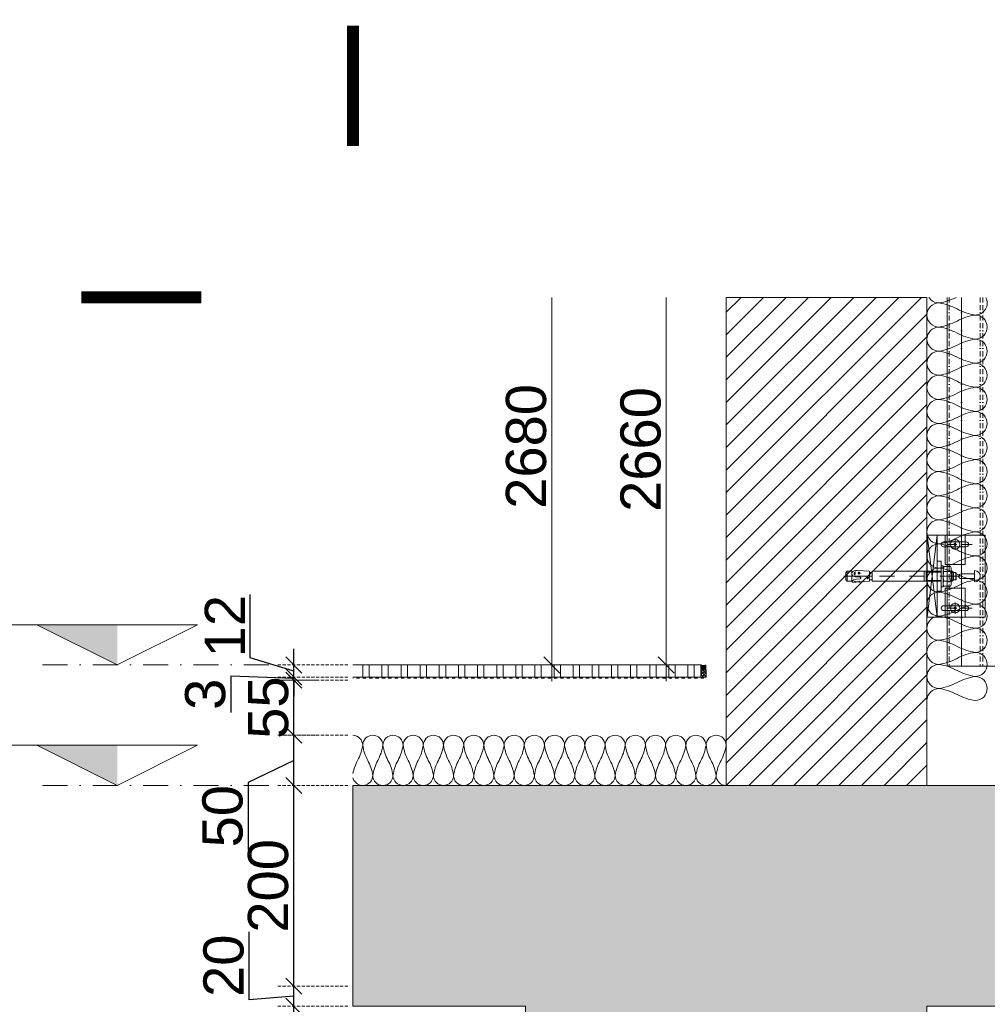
# Model space of a CAD drawing. Header units: millimetres. Extents: x 3652085 to 3778338, y -303702 to -273644.
# Tile 88 of 256: x 3672961 to 3673925, y -280011 to -279030. Entities that reach past the tile are written whole.
import ezdxf

# ---------------------------------------------------------------- set-up
doc = ezdxf.new("R2010")
doc.units = ezdxf.units.MM
doc.header["$PDMODE"] = 34
for name, pattern in [("0739269_Coupes A-B-C-D-E-E'-F-G-H-I-J-K-L-M_C$0$DASHDOT", [1, 0.5, -0.25, 0, -0.25]), ('BORDERX2', [88.9, 25.4, -12.7, 25.4, -12.7, 0, -12.7]), ('HIDDEN2', [4.7625, 3.175, -1.5875])]:
    doc.linetypes.add(name, pattern=pattern)
for name, color, linetype in [('!!!! FACADE NACRISFERI QVABAMBIS IZOLACIA', 7, 'Continuous'), ('BRICK WALL 100 (GELOVANI)', 7, 'Continuous'), ('TRANSOM', 7, 'Continuous')]:
    doc.layers.add(name, color=color, linetype=linetype)
for name, color, linetype, lineweight in [('DIM-03    (HAUSART)', 111, 'Continuous', 5), ('INSULATION (HAUSEART)', 31, 'Continuous', 15), ('SLAB    (HAUSART)_Pen_No__2', 8, 'Continuous', 15), ('SYMBOL-DETAIL    (HAUSART)', 2, 'Continuous', 5), ('SYMBOL-ROOF   (HAUSART)', 2, 'Continuous', 5), ('WALL DETAIL (HAUSEART)', 31, 'Continuous', 5), ('WALL-EXT    (HAUSART)', 7, 'Continuous', 30)]:
    doc.layers.add(name, color=color, linetype=linetype, lineweight=lineweight)
doc.styles.add('1-20 Eng HA', font='arial.ttf', dxfattribs={"height": 40})
doc.dimstyles.new('1-20 Eng HA', dxfattribs={"dimtxt": 40, "dimasz": 16, "dimexe": 16, "dimexo": 5, "dimgap": 5, "dimtad": 1, "dimdec": 0, "dimlfac": -1, "dimzin": 0, "dimdsep": 46, "dimtxsty": '1-20 Eng HA', "dimblk": 'OBLIQUE', "dimcen": 0.09, "dimdle": 16, "dimclrd": 256, "dimclre": 256, "dimclrt": 256, "dimadec": 0, "dimazin": 0, "dimtfac": 1, "dimtdec": 0, "dimtofl": 0, "dimtmove": 0, "dimatfit": 3, "dimldrblk": 'OBLIQUE', "dimfxl": 1, "dimtolj": 1, "dimtzin": 0, "dimlwe": 0, "dimarcsym": 0})

# ---------------------------------------------------------------- blocks, each defined once
blk = doc.blocks.new('_Oblique')
at = {"color": 0, "linetype": 'ByBlock', "lineweight": -2}
blk.add_line((-0.5, -0.5), (0.5, 0.5), dxfattribs=at)
blk = doc.blocks.new('*D263')
at = {"layer": 'Defpoints', "color": 0, "lineweight": 0, "transparency": 16777216}
for p in [(3673233.93, -279743.11), (3673292.83, -279743.11), (3673292.83, -279793.13)]:
    blk.add_point(p, dxfattribs=at)
at = {"layer": 'DIM-03    (HAUSART)', "lineweight": -2, "transparency": 16777216}
for p, q in [((3673233.93, -279809.13), (3673233.93, -279727.11)), ((3673233.93, -279768.12), (3673188.56, -279790.15)), ((3673188.56, -279790.15), (3673188.56, -279857.31))]:
    blk.add_line(p, q, dxfattribs=at)
at = {"layer": 'DIM-03    (HAUSART)', "linetype": 'HIDDEN2', "lineweight": 0, "transparency": 16777216}
for p, q in [((3673287.83, -279743.11), (3673217.93, -279743.11)), ((3673287.83, -279793.13), (3673217.93, -279793.13))]:
    blk.add_line(p, q, dxfattribs=at)
at = {"layer": 'DIM-03    (HAUSART)', "lineweight": -2, "transparency": 16777216, "xscale": 16, "yscale": 16, "zscale": 16}
for p, rotation in [((3673233.93, -279743.11), 90), ((3673233.93, -279793.13), 270)]:
    blk.add_blockref('_Oblique', p, dxfattribs=dict(at, rotation=rotation))
at = {"layer": 'DIM-03    (HAUSART)', "lineweight": 0, "transparency": 16777216, "insert": (3673163.14, -279823.73), "char_height": 40, "attachment_point": 5, "rotation": 90, "style": '1-20 Eng HA'}
blk.add_mtext('\\A1;50', dxfattribs=at)
blk = doc.blocks.new('*D264')
at = {"layer": 'Defpoints', "color": 0, "lineweight": 0, "transparency": 16777216}
for p in [(3673233.93, -279688.11), (3673261.48, -279688.11), (3673260.45, -279743.11)]:
    blk.add_point(p, dxfattribs=at)
at = {"layer": 'DIM-03    (HAUSART)', "lineweight": -2, "transparency": 16777216}
blk.add_line((3673233.93, -279759.11), (3673233.93, -279672.11), dxfattribs=at)
at = {"layer": 'DIM-03    (HAUSART)', "linetype": 'HIDDEN2', "lineweight": 0, "transparency": 16777216}
for p, q in [((3673256.48, -279688.11), (3673217.93, -279688.11)), ((3673255.45, -279743.11), (3673217.93, -279743.11))]:
    blk.add_line(p, q, dxfattribs=at)
at = {"layer": 'DIM-03    (HAUSART)', "lineweight": -2, "transparency": 16777216, "xscale": 16, "yscale": 16, "zscale": 16}
for p, rotation in [((3673233.93, -279688.11), 90), ((3673233.93, -279743.11), 270)]:
    blk.add_blockref('_Oblique', p, dxfattribs=dict(at, rotation=rotation))
at = {"layer": 'DIM-03    (HAUSART)', "lineweight": 0, "transparency": 16777216, "insert": (3673208.58, -279715.61), "char_height": 40, "attachment_point": 5, "rotation": 90, "style": '1-20 Eng HA'}
blk.add_mtext('\\A1;55', dxfattribs=at)
blk = doc.blocks.new('*D265')
at = {"layer": 'Defpoints', "color": 0, "lineweight": 0, "transparency": 16777216}
for p in [(3673233.93, -279685.11), (3673292.83, -279685.11), (3673292.83, -279688.11)]:
    blk.add_point(p, dxfattribs=at)
at = {"layer": 'DIM-03    (HAUSART)', "lineweight": -2, "transparency": 16777216}
for p, q in [((3673233.93, -279685.11), (3673233.93, -279669.11)), ((3673233.93, -279686.61), (3673171.34, -279684.2)), ((3673171.34, -279684.2), (3673171.34, -279720.39)), ((3673233.93, -279688.11), (3673233.93, -279685.11)), ((3673233.93, -279688.11), (3673233.93, -279704.11))]:
    blk.add_line(p, q, dxfattribs=at)
at = {"layer": 'DIM-03    (HAUSART)', "linetype": 'HIDDEN2', "lineweight": 0, "transparency": 16777216}
for p, q in [((3673287.83, -279685.11), (3673217.93, -279685.11)), ((3673287.83, -279688.11), (3673217.93, -279688.11))]:
    blk.add_line(p, q, dxfattribs=at)
at = {"layer": 'DIM-03    (HAUSART)', "lineweight": -2, "transparency": 16777216, "xscale": 16, "yscale": 16, "zscale": 16}
for p, rotation in [((3673233.93, -279685.11), 270), ((3673233.93, -279688.11), 90)]:
    blk.add_blockref('_Oblique', p, dxfattribs=dict(at, rotation=rotation))
at = {"layer": 'DIM-03    (HAUSART)', "lineweight": 0, "transparency": 16777216, "insert": (3673145.9, -279702.29), "char_height": 40, "attachment_point": 5, "rotation": 90, "style": '1-20 Eng HA'}
blk.add_mtext('\\A1;3', dxfattribs=at)
blk = doc.blocks.new('*D266')
at = {"layer": 'Defpoints', "color": 0, "lineweight": 0, "transparency": 16777216}
for p in [(3673233.93, -279673.13), (3673292.83, -279673.13), (3673292.83, -279685.11)]:
    blk.add_point(p, dxfattribs=at)
at = {"layer": 'DIM-03    (HAUSART)', "lineweight": -2, "transparency": 16777216}
for p, q in [((3673190.34, -279666.04), (3673190.34, -279602.92)), ((3673233.93, -279701.11), (3673233.93, -279657.13)), ((3673233.93, -279679.12), (3673190.34, -279666.04))]:
    blk.add_line(p, q, dxfattribs=at)
at = {"layer": 'DIM-03    (HAUSART)', "linetype": 'HIDDEN2', "lineweight": 0, "transparency": 16777216}
for p, q in [((3673287.83, -279673.13), (3673217.93, -279673.13)), ((3673287.83, -279685.11), (3673217.93, -279685.11))]:
    blk.add_line(p, q, dxfattribs=at)
at = {"layer": 'DIM-03    (HAUSART)', "lineweight": -2, "transparency": 16777216, "xscale": 16, "yscale": 16, "zscale": 16}
for p, rotation in [((3673233.93, -279673.13), 90), ((3673233.93, -279685.11), 270)]:
    blk.add_blockref('_Oblique', p, dxfattribs=dict(at, rotation=rotation))
at = {"layer": 'DIM-03    (HAUSART)', "lineweight": 0, "transparency": 16777216, "insert": (3673165.26, -279634.48), "char_height": 40, "attachment_point": 5, "rotation": 90, "style": '1-20 Eng HA'}
blk.add_mtext('\\A1;12', dxfattribs=at)
blk = doc.blocks.new('*D267')
at = {"layer": 'Defpoints', "color": 0, "lineweight": 0, "transparency": 16777216}
for p in [(3673233.93, -279793.13), (3673292.83, -279793.13), (3673292.83, -279993.13)]:
    blk.add_point(p, dxfattribs=at)
at = {"layer": 'DIM-03    (HAUSART)', "lineweight": -2, "transparency": 16777216}
blk.add_line((3673233.93, -280009.13), (3673233.93, -279777.13), dxfattribs=at)
at = {"layer": 'DIM-03    (HAUSART)', "linetype": 'HIDDEN2', "lineweight": 0, "transparency": 16777216}
for p, q in [((3673287.83, -279793.13), (3673217.93, -279793.13)), ((3673287.83, -279993.13), (3673217.93, -279993.13))]:
    blk.add_line(p, q, dxfattribs=at)
at = {"layer": 'DIM-03    (HAUSART)', "lineweight": -2, "transparency": 16777216, "xscale": 16, "yscale": 16, "zscale": 16}
for p, rotation in [((3673233.93, -279793.13), 90), ((3673233.93, -279993.13), 270)]:
    blk.add_blockref('_Oblique', p, dxfattribs=dict(at, rotation=rotation))
at = {"layer": 'DIM-03    (HAUSART)', "lineweight": 0, "transparency": 16777216, "insert": (3673208.5, -279893.13), "char_height": 40, "attachment_point": 5, "rotation": 90, "style": '1-20 Eng HA'}
blk.add_mtext('\\A1;200', dxfattribs=at)
blk = doc.blocks.new('*D268')
at = {"layer": 'Defpoints', "color": 0, "lineweight": 0, "transparency": 16777216}
for p in [(3673233.92, -279993.13), (3673292.83, -279993.13), (3673292.83, -280013.13)]:
    blk.add_point(p, dxfattribs=at)
at = {"layer": 'DIM-03    (HAUSART)', "lineweight": -2, "transparency": 16777216}
for p, q in [((3673189.55, -280006.65), (3673189.55, -279938.8)), ((3673233.92, -280029.13), (3673233.92, -279977.13)), ((3673233.92, -280003.13), (3673189.55, -280006.65))]:
    blk.add_line(p, q, dxfattribs=at)
at = {"layer": 'DIM-03    (HAUSART)', "linetype": 'HIDDEN2', "lineweight": 0, "transparency": 16777216}
for p, q in [((3673287.83, -279993.13), (3673217.92, -279993.13)), ((3673287.83, -280013.13), (3673217.92, -280013.13))]:
    blk.add_line(p, q, dxfattribs=at)
at = {"layer": 'DIM-03    (HAUSART)', "lineweight": -2, "transparency": 16777216, "xscale": 16, "yscale": 16, "zscale": 16}
for p, rotation in [((3673233.92, -279993.13), 90), ((3673233.92, -280013.13), 270)]:
    blk.add_blockref('_Oblique', p, dxfattribs=dict(at, rotation=rotation))
at = {"layer": 'DIM-03    (HAUSART)', "lineweight": 0, "transparency": 16777216, "insert": (3673164.12, -279972.73), "char_height": 40, "attachment_point": 5, "rotation": 90, "style": '1-20 Eng HA'}
blk.add_mtext('\\A1;20', dxfattribs=at)
blk = doc.blocks.new('*U189')
at = {"color": 7, "linetype": 'Continuous', "lineweight": 0}
for points in [[(0, 15), (4, 15)], [(0, -14.99), (0, 15)], [(4, 15), (4, -14.99)], [(4, 10.5), (6, 10.5)], [(4, -10.5), (4, 10.5)], [(6, -10.5), (6, 10.5)], [(-72.48, 0), (-92.92, 0)], [(-91.02, 3.5), (-89.52, 5)], [(-91.02, -3.5), (-91.02, 3.5)], [(-89.97, 0), (-64.98, 0)], [(-89.52, 5), (-85.02, 5)], [(-89.52, -5), (-89.52, 5)], [(-84.02, 4.8), (-85.02, 5)], [(-85.02, 5), (-85.02, -5)], [(-84.82, 3.6), (-84.97, 2.65)], [(-84.97, 2.65), (-84.67, 1.2)], [(-84.37, 4.45), (-84.82, 3.6)], [(-84.67, 1.2), (-83.87, 0.3)], [(-83.62, 5.05), (-84.37, 4.45)], [(-83.87, 0.3), (-82.47, -0.2)], [(-82.77, 5.35), (-83.62, 5.05)], [(-82.77, 5.35), (-81.22, 5.6)], [(-82.77, 2.85), (-82.67, 3.5)], [(-82.72, 2.2), (-82.77, 2.85)], [(-82.47, 1.6), (-82.72, 2.2)], [(-82.67, 3.5), (-82.32, 4.05)], [(-82.02, 1.15), (-82.47, 1.6)], [(-82.32, 4.05), (-81.82, 4.5)], [(-82.02, 1.15), (-81.82, 4.5)], [(-81.77, 2.8), (-82.02, 1.15)], [(-81.82, 4.5), (-81.77, 2.8)], [(-81.22, 5.6), (-79.67, 5.6)], [(-79.67, 5.6), (-67.53, 4.95)], [(-79.17, 3.25), (-76.47, 3.1)], [(-78.72, 3.45), (-78.12, 3.95)], [(-78.62, 2.75), (-78.72, 3.45)], [(-77.62, 2.35), (-78.62, 2.75)], [(-78.12, 3.95), (-77.22, 3.8)], [(-77.87, 1.8), (-77.72, 4.4)], [(-76.87, 3.1), (-77.62, 2.35)], [(-77.22, 3.8), (-76.87, 3.1)], [(-67.53, -1.3), (-67.53, 4.95)], [(-67.53, 3.6), (-65.18, 3.6)], [(-64.93, 3.7), (-65.18, 3.6)], [(-64.83, 4), (-64.93, 3.7)], [(-64.83, 5), (-64.83, -5)], [(-64.83, 5), (4, 5)], [(-64.83, -4), (-64.83, 4)], [(-42.49, 0), (-57.48, 0)], [(-12.5, 0), (-27.49, 0)], [(-13.05, 5), (-13.05, -5)], [(-11.05, 5), (-11.05, -5)], [(4, 4.1), (-11.05, 4.1)], [(22.89, 0), (2.5, 0)], [(6, 8.5), (6.75, 9.8)], [(6, 7.35), (6.1, 8.25)], [(6.1, 6.5), (6, 7.35)], [(6, 1), (6.25, 3)], [(6, -1), (6, 1)], [(6.1, 8.25), (6.35, 9.05)], [(6.35, 5.65), (6.1, 6.5)], [(6.25, 3), (6.75, 4.9)], [(6.35, 9.05), (6.75, 9.8)], [(6.75, 4.9), (6.35, 5.65)], [(6.75, 9.8), (13.25, 9.8)], [(6.75, 4.9), (13.25, 4.9)], [(13.25, 9.8), (13.65, 9.05)], [(14, 8.5), (13.25, 9.8)], [(13.65, 5.65), (13.25, 4.9)], [(13.25, 4.9), (13.7, 3)], [(13.65, 9.05), (13.9, 8.25)], [(13.9, 6.5), (13.65, 5.65)], [(13.7, 3), (13.95, 1)], [(13.9, 8.25), (14, 7.35)], [(14, 7.35), (13.9, 6.5)], [(13.95, 1), (13.95, -1)], [(14, -8.5), (14, 8.5)], [(14, 5), (15, 5)], [(15.89, 4.1), (14, 4.1)], [(15, 5), (16.34, 3.6)], [(15, 5), (15, -5)], [(18.44, 3.7), (16.34, 3.7)], [(16.34, 3.6), (16.34, -3.6)], [(18.94, 3.2), (18.44, 3.7)], [(18.44, -3.7), (18.44, 3.7)], [(18.94, 3.2), (18.94, -3.2)], [(-89.52, -5), (-91.02, -3.5)], [(-89.52, -5), (-85.02, -5)], [(-84.82, -4.95), (-85.02, -5)], [(-84.82, -5.05), (-84.02, -4.15)], [(-84.82, -5.05), (-84.77, -5.85)], [(-84.77, -5.85), (-82.62, -5.75)], [(-84.02, -4.15), (-82.87, -3.65)], [(-82.87, -3.65), (-81.67, -3.3)], [(-82.62, -5.75), (-81.82, -4.95)], [(-82.62, -5.75), (-81.72, -6.2)], [(-82.47, -0.2), (-81.62, -0.45)], [(-81.82, -4.95), (-81.62, -5.7)], [(-81.82, -4.95), (-81.72, -6.2)], [(-81.62, -5.7), (-81.72, -6.2)], [(-81.67, -3.3), (-80.52, -2.9)], [(-81.62, -0.45), (-80.77, -0.7)], [(-81.62, -5.7), (-78.72, -5.55)], [(-80.77, -0.7), (-76.97, -0.9)], [(-80.52, -2.9), (-76.77, -2.7)], [(-78.72, -5.55), (-78.62, -5.65)], [(-78.62, -5.55), (-77.67, -5.45)], [(-78.62, -5.65), (-76.72, -5.9)], [(-77.72, -4.55), (-77.67, -6.25)], [(-77.67, -5.45), (-76.67, -5.45)], [(-76.97, -0.9), (-76.62, -1)], [(-76.47, -2.55), (-76.77, -2.7)], [(-76.67, -5.55), (-76.72, -5.9)], [(-76.67, -5.55), (-76.62, -5.5)], [(-76.62, -1), (-76.32, -1.2)], [(-76.62, -5.5), (-76.57, -5.45)], [(-76.57, -5.45), (-67.53, -5.05)], [(-76.22, -2.25), (-76.47, -2.55)], [(-76.32, -1.2), (-76.17, -1.55)], [(-76.12, -1.9), (-76.22, -2.25)], [(-76.17, -1.55), (-76.12, -1.9)], [(-69.73, -1.65), (-69.53, -1.35)], [(-69.73, -1.95), (-69.73, -1.65)], [(-69.53, -2.25), (-69.73, -1.95)], [(-69.53, -1.35), (-69.23, -1.2)], [(-69.23, -2.4), (-69.53, -2.25)], [(-69.23, -1.2), (-67.53, -1.3)], [(-69.23, -2.4), (-67.53, -2.3)], [(-67.53, -2.3), (-67.53, -5.05)], [(-67.53, -3.6), (-65.18, -3.6)], [(-65.18, -3.6), (-64.93, -3.7)], [(-64.93, -3.7), (-64.83, -4)], [(-64.83, -5), (4, -5)], [(-13, -5), (-13.05, -5)], [(4, -4.1), (-11.05, -4.1)], [(6.25, -2.95), (6, -1)], [(6, -7.35), (6.1, -6.5)], [(6.1, -8.2), (6, -7.35)], [(6, -8.5), (6.75, -9.8)], [(6.1, -6.5), (6.35, -5.65)], [(6.35, -9.05), (6.1, -8.2)], [(6.75, -4.9), (6.25, -2.95)], [(6.35, -5.65), (6.75, -4.9)], [(6.75, -9.8), (6.35, -9.05)], [(6.75, -4.9), (13.25, -4.9)], [(6.75, -9.8), (13.25, -9.8)], [(13.7, -2.95), (13.25, -4.9)], [(13.25, -4.9), (13.65, -5.65)], [(14, -8.5), (13.25, -9.8)], [(13.65, -9.05), (13.25, -9.8)], [(13.65, -5.65), (13.9, -6.5)], [(13.9, -8.2), (13.65, -9.05)], [(13.95, -1), (13.7, -2.95)], [(13.9, -6.5), (14, -7.35)], [(14, -7.35), (13.9, -8.2)], [(15.89, -4.1), (14, -4.1)], [(14, -5), (15, -5)], [(15, -5), (16.34, -3.6)], [(18.44, -3.7), (16.34, -3.7)], [(18.44, -3.7), (18.94, -3.2)], [(4, -14.99), (0, -14.99)], [(4, -10.5), (6, -10.5)]]:
    blk.add_lwpolyline(points, dxfattribs=at)

msp = doc.modelspace()

# ---------------------------------------------------------------- hatches: boundary and pattern name
at = {"layer": 'SLAB    (HAUSART)_Pen_No__2', "lineweight": 15}
h = msp.add_hatch(dxfattribs=at)
h.set_pattern_fill('AR-CONC', color=256, scale=0.4)
h.set_pattern_definition([(50, (3436897.19, -215408.375), (72.873868, -6.375634), [7.62, -83.82]), (355, (3436897.19, -215408.375), (-14.097369, 76.422738), [6.096, -67.056234]), (100.451445, (3436903.264, -215408.906), (58.776499, 70.0471), [6.476004, -71.236098]), (46.1842, (3436897.19, -215388.055), (108.431616, -16.81693), [11.43, -125.73]), (96.63556, (3436906.23, -215389.46), (94.961654, 98.97045), [9.71401, -106.854243]), (351.18415, (3436897.19, -215388.05), (94.961654, 98.97045), [9.143987, -100.583893]), (21, (3436907.35, -215393.135), (60.645757, -40.90608), [7.62, -83.82]), (326, (3436907.35, -215393.135), (24.720811, 73.675186), [6.096, -67.056]), (71.451445, (3436912.405, -215396.54), (85.366568, 32.769108), [6.476004, -71.235975]), (37.5, (3436897.19, -215408.375), (1.2354413, 33.8220155), [0, -66.2432, 0, -68.072, 0, -67.31]), (7.5, (3436897.19, -215408.375), (26.727865, 40.07223), [0, -38.8112, 0, -64.7192, 0, -25.654]), (327.5, (3436874.534, -215408.375), (54.236238, -2.2914976), [0, -25.4, 0, -79.248, 0, -105.156]), (317.5, (3436864.374, -215408.375), (59.251673, 10.170596), [0, -33.02, 0, -52.6288, 0, -74.676])])
h.paths.add_polyline_path([(3673292.83, -279793.13), (3673292.83, -280013.13), (3673464.62, -280013.13), (3673464.62, -280293.13), (3673864.62, -280293.13), (3673864.62, -280013.13), (3675166.37, -280013.13), (3675664.62, -280013.13), (3675664.62, -279793.13)])
at = {"layer": 'SYMBOL-ROOF   (HAUSART)', "lineweight": 0}
h = msp.add_hatch(color=5, dxfattribs=at)
h.dxf.hatch_style = 1
h.paths.add_polyline_path([(3673058.1, -279633.13), (3672978.1, -279633.13), (3673058.1, -279673.13)])
h = msp.add_hatch(color=5, dxfattribs=at)
h.dxf.hatch_style = 1
h.paths.add_polyline_path([(3673058.1, -279753.11), (3672978.1, -279753.11), (3673058.1, -279793.11)])
at = {"layer": 'TRANSOM', "linetype": 'Continuous'}
h = msp.add_hatch(dxfattribs=at)
h.set_pattern_fill('_U', color=3, scale=2, angle=45, style=0, double=1, pattern_type=0)
h.set_pattern_definition([(45, (3653806.967, -277900.7391), (-1.41421356, 1.41421356), []), (135, (3653806.967, -277900.7391), (-1.41421356, -1.41421356), [])])
h.paths.add_polyline_path([(3673644.62, -279678.1, 0.559141), (3673639.51, -279678.14), (3673639.51, -279685.1), (3673644.62, -279685.1)])
at = {"layer": 'WALL DETAIL (HAUSEART)'}
h = msp.add_hatch(dxfattribs=at)
h.set_pattern_fill('ANSI32', color=0, scale=2, angle=45)
h.set_pattern_definition([(90, (-10179171.557, 2199893.61), (-19.05, 0), []), (90, (-10179165.207, 2199899.96), (-19.05, 0), [])])
h.paths.add_polyline_path([(3673639.51, -279685.11), (3673639.51, -279673.13), (3673292.8, -279673.13), (3673292.8, -279685.11)])
h = msp.add_hatch(dxfattribs=at)
h.set_pattern_fill('DASH', color=0)
h.set_pattern_definition([(0, (-10179171.5572, 2199893.6106), (3.175, 3.175), [3.175, -3.175])])
h.paths.add_polyline_path([(3673644.62, -279688.11), (3673644.62, -279685.11), (3673292.8, -279685.11), (3673292.8, -279688.11)])
at = {"layer": 'WALL-EXT    (HAUSART)', "linetype": 'Continuous', "lineweight": 0}
h = msp.add_hatch(dxfattribs=at)
h.set_pattern_fill('ANSI31', scale=5, style=0)
h.set_pattern_definition([(45, (4234177.064, -414352.587), (-11.22532015, 11.22532015), [])])
h.paths.add_polyline_path([(3673864.62, -279306.97), (3673664.62, -279306.96), (3673664.62, -279793.13), (3673864.62, -279793.13)])

# ---------------------------------------------------------------- linework, layer by layer
at = {"layer": '!!!! FACADE NACRISFERI QVABAMBIS IZOLACIA', "color": 7, "linetype": 'Continuous', "lineweight": 0, "elevation": 305519.76}
msp.add_lwpolyline([(3673884.76, -279674.25), (3673884.76, -279306.99)], dxfattribs=at)
at = {"color": 0, "lineweight": 0}
for p, q in [((3673874.76, -279543.87, 302370.49), (3673864.76, -279625.62, 302370.49)), ((3673864.76, -279543.87, 302370.49), (3673874.76, -279625.62, 302370.49)), ((3673892.6, -279558.52, 302370.49), (3673892.6, -279547.17, 302370.49)), ((3673892.6, -279610.97, 302370.49), (3673892.6, -279622.32, 302370.49))]:
    msp.add_line(p, q, dxfattribs=at)
for points, elevation in [([(3673884.76, -279306.99), (3673884.76, -279674.25)], 305519.76), ([(3673899.1, -279306.99), (3673899.1, -279674.25)], 305519.76), ([(3673881.17, -279550.53), (3673903.74, -279550.53)], 302370.49), ([(3673881.17, -279555.37), (3673903.74, -279555.37)], 302370.49), ([(3673912.1, -279579.06), (3673912.1, -279590.28)], 302370.49), ([(3673881.17, -279614.12), (3673903.74, -279614.12)], 302370.49), ([(3673881.17, -279618.95), (3673903.74, -279618.95)], 302370.49)]:
    msp.add_lwpolyline(points, dxfattribs=dict(at, elevation=elevation))
at = {"color": 0, "linetype": 'BORDERX2', "lineweight": 0, "ltscale": 0.2, "elevation": 305519.76}
for points in [[(3673886.85, -279306.99), (3673886.85, -279674.25)], [(3673899.1, -279306.99), (3673899.1, -279674.25)], [(3673917.56, -279306.99), (3673917.56, -279674.25)], [(3673920.31, -279306.99), (3673920.31, -279674.25)]]:
    msp.add_lwpolyline(points, dxfattribs=at)
at = {"color": 0, "lineweight": 0}
for points, elevation in [([(3673874.76, -279543.87), (3673864.76, -279543.87), (3673864.76, -279625.62), (3673874.76, -279625.62)], 302370.49), ([(3673922.4, -279625.62), (3673922.4, -279543.87), (3673874.76, -279543.87), (3673874.76, -279625.62), (3673922.4, -279625.62)], 305519.76), ([(3673902.61, -279543.87), (3673882.58, -279543.87), (3673882.58, -279572.98), (3673902.61, -279572.98)], 302370.49), ([(3673902.61, -279625.62), (3673882.58, -279625.62), (3673882.58, -279596.5), (3673902.61, -279596.5)], 302370.49)]:
    msp.add_lwpolyline(points, close=True, dxfattribs=dict(at, elevation=elevation))
at = {"color": 0, "linetype": 'BORDERX2', "lineweight": 0, "ltscale": 0.4, "elevation": 302370.49}
for points in [[(3673909.63, -279552.95), (3673874.04, -279552.95)], [(3673909.63, -279616.54), (3673874.04, -279616.54)]]:
    msp.add_lwpolyline(points, dxfattribs=at)
at = {"color": 0, "lineweight": 0, "elevation": 302370.49}
msp.add_lwpolyline([(3673912.1, -279582.43), (3673898.49, -279582.43, 1), (3673898.49, -279587.06), (3673912.1, -279587.06)], format="xyb", dxfattribs=at)
at = {"color": 2, "lineweight": 0, "elevation": 316764.14}
msp.add_lwpolyline([(3673644.62, -279678.1, 0.559141), (3673639.51, -279678.14), (3673639.51, -279685.1), (3673644.62, -279685.1), (3673644.62, -279678.1)], format="xyb", close=True, dxfattribs=at)
at = {"lineweight": 0}
for centre, radius in [((3673892.6, -279552.95, 302370.49), 4.73), ((3673892.6, -279552.95, 302370.49), 1.08), ((3673892.6, -279616.54, 302370.49), 4.73), ((3673892.6, -279616.54, 302370.49), 1.08)]:
    msp.add_circle(centre, radius, dxfattribs=at)
for centre, radius, start, end in [((3673881.17, -279552.95, 302370.49), 2.42, 90, 270), ((3673903.74, -279552.95, 302370.49), 2.42, 270, 90), ((3673912.1, -279584.67, 302370.49), 5.61, 270, 90), ((3673881.17, -279616.54, 302370.49), 2.42, 90, 270), ((3673903.74, -279616.54, 302370.49), 2.42, 270, 90)]:
    msp.add_arc(centre, radius, start, end, dxfattribs=at)
at = {"layer": 'BRICK WALL 100 (GELOVANI)', "color": 7, "linetype": 'Continuous', "lineweight": 0, "elevation": 305519.76}
msp.add_lwpolyline([(3673884.76, -279674.25), (3673884.76, -279306.99)], dxfattribs=at)
at = {"layer": 'DIM-03    (HAUSART)'}
for p, q in [((3673490.88, -279306.99, 302370.49), (3673490.88, -279689.13, 302370.49)), ((3673604.95, -279306.99, 302370.49), (3673604.95, -279689.13, 302370.49)), ((3673522.52, -279673.13, 302370.49), (3673474.88, -279673.13, 302370.49)), ((3673609.91, -279673.13, 302370.49), (3673620.95, -279673.13, 302370.49))]:
    msp.add_line(p, q, dxfattribs=at)
at = {"layer": 'DIM-03    (HAUSART)', "color": 0, "lineweight": 0}
msp.add_line((3673939.25, -279674.25, 305519.76), (3673884.76, -279674.25, 305519.76), dxfattribs=at)
at = {"layer": 'DIM-03    (HAUSART)', "color": 0, "lineweight": 0, "elevation": 305519.76}
msp.add_lwpolyline([(3673899.1, -279306.99), (3673899.1, -279674.25)], dxfattribs=at)
at = {"layer": 'DIM-03    (HAUSART)', "color": 5, "linetype": "0739269_Coupes A-B-C-D-E-E'-F-G-H-I-J-K-L-M_C$0$DASHDOT", "ltscale": 50, "elevation": 302370.49}
for points in [[(3673209.04, -279673.13), (3672978.1, -279673.13)], [(3673209.04, -279793.13), (3672978.1, -279793.13)]]:
    msp.add_lwpolyline(points, dxfattribs=at)
at = {"layer": 'INSULATION (HAUSEART)', "elevation": 302370.49}
for points in [[(3673864.62, -279708.56, -0.414214), (3673876.62, -279696.56, -0.084348), (3673894.62, -279702.56, 0.084348), (3673912.62, -279708.56, 1), (3673912.62, -279684.55, 0.084348), (3673894.62, -279690.55, -0.084348), (3673876.62, -279696.56, -1), (3673876.62, -279672.55, -0.084348), (3673894.62, -279678.55, 0.084348), (3673912.62, -279684.55, 1), (3673912.62, -279660.55, 0.084348), (3673894.62, -279666.55, -0.084348), (3673876.62, -279672.55, -1), (3673876.62, -279648.55, -0.084348), (3673894.62, -279654.55, 0.084348), (3673912.62, -279660.55, 1), (3673912.62, -279636.55, 0.084348), (3673894.62, -279642.55, -0.084348), (3673876.62, -279648.55, -1), (3673876.62, -279624.54, -0.084348), (3673894.62, -279630.54, 0.084348), (3673912.62, -279636.55, 1), (3673912.62, -279612.54, 0.084348), (3673894.62, -279618.54, -0.084348), (3673876.62, -279624.54, -1), (3673876.62, -279600.54, -0.084348), (3673894.62, -279606.54, 0.084348), (3673912.62, -279612.54, 1), (3673912.62, -279588.54, 0.084348), (3673894.62, -279594.54, -0.084348), (3673876.62, -279600.54, -1), (3673876.62, -279576.54, -0.084348), (3673894.62, -279582.54, 0.084348), (3673912.62, -279588.54, 1), (3673912.62, -279564.53, 0.084348), (3673894.62, -279570.53, -0.084348), (3673876.62, -279576.54, -1), (3673876.62, -279552.53, -0.084348), (3673894.62, -279558.53, 0.084348), (3673912.62, -279564.53, 1), (3673912.62, -279540.53, 0.084348), (3673894.62, -279546.53, -0.084348), (3673876.62, -279552.53, -1), (3673876.62, -279528.53, -0.084348), (3673894.62, -279534.53, 0.084348), (3673912.62, -279540.53, 1), (3673912.62, -279516.53, 0.084348), (3673894.62, -279522.53, -0.084348), (3673876.62, -279528.53, -1), (3673876.62, -279504.52, -0.084348), (3673894.62, -279510.52, 0.084348), (3673912.62, -279516.53, 1), (3673912.62, -279492.52, 0.084348), (3673894.62, -279498.52, -0.084348), (3673876.62, -279504.52, -1), (3673876.62, -279480.52, -0.084348), (3673894.62, -279486.52, 0.084348), (3673912.62, -279492.52, 1), (3673912.62, -279468.52, 0.084348), (3673894.62, -279474.52, -0.084348), (3673876.62, -279480.52, -1), (3673876.62, -279456.52, -0.084348), (3673894.62, -279462.52, 0.084348), (3673912.62, -279468.52, 1), (3673912.62, -279444.51, 0.084348), (3673894.62, -279450.51, -0.084348), (3673876.62, -279456.52, -1), (3673876.62, -279432.51, -0.084348), (3673894.62, -279438.51, 0.084348), (3673912.62, -279444.51, 1), (3673912.62, -279420.51, 0.084348), (3673894.62, -279426.51, -0.084348), (3673876.62, -279432.51, -1), (3673876.62, -279408.51, -0.084348), (3673894.62, -279414.51, 0.084348), (3673912.62, -279420.51, 1), (3673912.62, -279396.51, 0.084348), (3673894.62, -279402.51, -0.084348), (3673876.62, -279408.51, -1), (3673876.62, -279384.5, -0.084348), (3673894.62, -279390.5, 0.084348), (3673912.62, -279396.51, 1), (3673912.62, -279372.5, 0.084348), (3673894.62, -279378.5, -0.084348), (3673876.62, -279384.5, -1), (3673876.62, -279360.5, -0.084348), (3673894.62, -279366.5, 0.084348), (3673912.62, -279372.5, 1), (3673912.62, -279348.5, 0.084348), (3673894.62, -279354.5, -0.084348), (3673876.62, -279360.5, -1), (3673876.62, -279336.5, -0.084348), (3673894.62, -279342.5, 0.084348), (3673912.62, -279348.5, 1), (3673912.62, -279324.49, 0.084348), (3673894.62, -279330.49, -0.084348), (3673876.62, -279336.5, -1), (3673876.62, -279312.49, -0.084348), (3673894.62, -279318.49, 0.084348), (3673912.62, -279324.49, 0.562266), (3673923.28, -279306.97)], [(3673893.7, -279306.97, -0.079742), (3673876.62, -279312.49, -0.255453), (3673866.52, -279306.97)], [(3673292.82, -279781.18, -0.074708), (3673297.51, -279768.13, 0.085059), (3673302.54, -279753.19, 0.404777), (3673292.81, -279743.14)], [(3673664.62, -279793.13, -0.414214), (3673654.56, -279783.07, -0.085059), (3673659.59, -279768.13, 0.085059), (3673664.62, -279753.19, 1), (3673644.5, -279753.19, 0.085059), (3673649.53, -279768.13, -0.085059), (3673654.56, -279783.07, -1), (3673634.45, -279783.07, -0.085059), (3673639.48, -279768.13, 0.085059), (3673644.5, -279753.19, 1), (3673624.39, -279753.19, 0.085059), (3673629.42, -279768.13, -0.085059), (3673634.45, -279783.07, -1), (3673614.33, -279783.07, -0.085059), (3673619.36, -279768.13, 0.085059), (3673624.39, -279753.19, 1), (3673604.27, -279753.19, 0.085059), (3673609.3, -279768.13, -0.085059), (3673614.33, -279783.07, -1), (3673594.22, -279783.07, -0.085059), (3673599.25, -279768.13, 0.085059), (3673604.27, -279753.19, 1), (3673584.16, -279753.19, 0.085059), (3673589.19, -279768.13, -0.085059), (3673594.22, -279783.07, -1), (3673574.1, -279783.07, -0.085059), (3673579.13, -279768.13, 0.085059), (3673584.16, -279753.19, 1), (3673564.04, -279753.19, 0.085059), (3673569.07, -279768.13, -0.085059), (3673574.1, -279783.07, -1), (3673553.99, -279783.07, -0.085059), (3673559.01, -279768.13, 0.085059), (3673564.04, -279753.19, 1), (3673543.93, -279753.19, 0.085059), (3673548.96, -279768.13, -0.085059), (3673553.99, -279783.07, -1), (3673533.87, -279783.07, -0.085059), (3673538.9, -279768.13, 0.085059), (3673543.93, -279753.19, 1), (3673523.81, -279753.19, 0.085059), (3673528.84, -279768.13, -0.085059), (3673533.87, -279783.07, -1), (3673513.75, -279783.07, -0.085059), (3673518.78, -279768.13, 0.085059), (3673523.81, -279753.19, 1), (3673503.7, -279753.19, 0.085059), (3673508.73, -279768.13, -0.085059), (3673513.75, -279783.07, -1), (3673493.64, -279783.07, -0.085059), (3673498.67, -279768.13, 0.085059), (3673503.7, -279753.19, 1), (3673483.58, -279753.19, 0.085059), (3673488.61, -279768.13, -0.085059), (3673493.64, -279783.07, -1), (3673473.52, -279783.07, -0.085059), (3673478.55, -279768.13, 0.085059), (3673483.58, -279753.19, 1), (3673463.47, -279753.19, 0.085059), (3673468.49, -279768.13, -0.085059), (3673473.52, -279783.07, -1), (3673453.41, -279783.07, -0.085059), (3673458.44, -279768.13, 0.085059), (3673463.47, -279753.19, 1), (3673443.35, -279753.19, 0.085059), (3673448.38, -279768.13, -0.085059), (3673453.41, -279783.07, -1), (3673433.29, -279783.07, -0.085059), (3673438.32, -279768.13, 0.085059), (3673443.35, -279753.19, 1), (3673423.23, -279753.19, 0.085059), (3673428.26, -279768.13, -0.085059), (3673433.29, -279783.07, -1), (3673413.18, -279783.07, -0.085059), (3673418.21, -279768.13, 0.085059), (3673423.23, -279753.19, 1), (3673403.12, -279753.19, 0.085059), (3673408.15, -279768.13, -0.085059), (3673413.18, -279783.07, -1), (3673393.06, -279783.07, -0.085059), (3673398.09, -279768.13, 0.085059), (3673403.12, -279753.19, 1), (3673383, -279753.19, 0.085059), (3673388.03, -279768.13, -0.085059), (3673393.06, -279783.07, -1), (3673372.95, -279783.07, -0.085059), (3673377.97, -279768.13, 0.085059), (3673383, -279753.19, 1), (3673362.89, -279753.19, 0.085059), (3673367.92, -279768.13, -0.085059), (3673372.95, -279783.07, -1), (3673352.83, -279783.07, -0.085059), (3673357.86, -279768.13, 0.085059), (3673362.89, -279753.19, 1), (3673342.77, -279753.19, 0.085059), (3673347.8, -279768.13, -0.085059), (3673352.83, -279783.07, -1), (3673332.72, -279783.07, -0.085059), (3673337.74, -279768.13, 0.085059), (3673342.77, -279753.19, 1), (3673322.66, -279753.19, 0.085059), (3673327.69, -279768.13, -0.085059), (3673332.72, -279783.07, -1), (3673312.6, -279783.07, -0.085059), (3673317.63, -279768.13, 0.085059), (3673322.66, -279753.19, 1), (3673302.54, -279753.19, 0.085059), (3673307.57, -279768.13, -0.085059), (3673312.6, -279783.07, -0.878043), (3673292.82, -279785.65)]]:
    msp.add_lwpolyline(points, format="xyb", dxfattribs=at)
at = {"layer": 'SLAB    (HAUSART)_Pen_No__2', "lineweight": 15, "elevation": 302370.49}
msp.add_lwpolyline([(3673292.83, -279793.13), (3673292.83, -280013.13), (3673464.62, -280013.13), (3673464.62, -280293.13), (3673864.62, -280293.13), (3673864.62, -280013.13), (3675166.37, -280013.13), (3675664.62, -280013.13), (3675664.62, -279793.13), (3673292.83, -279793.13)], close=True, dxfattribs=at)
at = {"layer": 'SYMBOL-DETAIL    (HAUSART)', "color": 171, "ltscale": 0.5, "elevation": 302370.49}
for points in [[(3673292.88, -284091.01, 12, 12, 0), (3673292.87, -283971.33, 0, 0, 0), (3673292.87, -281602.29, 0, 0, 0), (3673381.24, -281575.47, 0, 0, 0), (3673204.51, -281551.9, 0, 0, 0), (3673292.87, -281528.55, 0, 0, 0), (3673292.87, -279156, 12, 12, 0), (3673292.87, -279036.32, 0, 0, 0)], [(3673022.25, -279307, 12, 12, 0), (3673141.93, -279307, 0, 0, 0), (3674671.69, -279306.98, 0, 0, 0), (3674698.5, -279395.35, 0, 0, 0), (3674722.08, -279218.62, 0, 0, 0), (3674745.43, -279306.98, 0, 0, 0), (3676185.44, -279307, 12, 12, 0), (3676305.12, -279306.98, 0, 0, 0)]]:
    msp.add_lwpolyline(points, format="xyseb", dxfattribs=at)
at = {"layer": 'SYMBOL-ROOF   (HAUSART)', "color": 5, "lineweight": 0, "elevation": 302370.49}
for points in [[(3673138.1, -279633.13), (3672719.37, -279633.13)], [(3673058.1, -279673.13), (3672978.1, -279633.13), (3673138.1, -279633.13), (3673058.1, -279673.13)], [(3673138.1, -279753.11), (3672719.37, -279753.11)], [(3673058.1, -279793.11), (3672978.1, -279753.11), (3673138.1, -279753.11), (3673058.1, -279793.11)]]:
    msp.add_lwpolyline(points, dxfattribs=at)
at = {"layer": 'TRANSOM', "color": 3, "linetype": 'Continuous'}
for centre in [(3673642.07, -279666.56, 316764.14), (3673642.07, -279667.58, 316764.14), (3673642.07, -279668.61, 316764.14), (3673642.07, -279669.63, 316764.14)]:
    msp.add_arc(centre, 7.05, 248.7836, 291.20002, dxfattribs=at)
at = {"layer": 'TRANSOM', "color": 2, "linetype": 'Continuous'}
msp.add_arc((3673642.07, -279679.71, 316764.14), 3.02, 32.21885, 147.79754, dxfattribs=at)
at = {"layer": 'WALL DETAIL (HAUSEART)', "color": 0, "elevation": 316764.14}
msp.add_lwpolyline([(3673292.8, -279673.13), (3673639.51, -279673.13), (3673639.51, -279685.11), (3673292.8, -279685.11)], dxfattribs=at)
at = {"layer": 'WALL-EXT    (HAUSART)', "color": 7, "linetype": 'Continuous', "lineweight": 0, "elevation": 302370.49}
msp.add_lwpolyline([(3673864.62, -279306.97), (3673664.62, -279306.96), (3673664.62, -279793.13), (3673864.62, -279793.13), (3673864.62, -279565.92)], close=True, dxfattribs=at)

# ---------------------------------------------------------------- block references
at = {"lineweight": 0}
msp.add_blockref('*U189', (3673874.76, -279584.74, 305519.76), dxfattribs=at)
at = {"layer": 'DIM-03    (HAUSART)', "xscale": 16, "yscale": 16, "zscale": 16, "rotation": 270}
for p in [(3673490.88, -279673.13, 302370.49), (3673604.95, -279673.13, 302370.49)]:
    msp.add_blockref('_Oblique', p, dxfattribs=at)

# ---------------------------------------------------------------- texts
at = {"layer": 'DIM-03    (HAUSART)', "char_height": 40, "attachment_point": 5, "rotation": 90, "style": '1-20 Eng HA'}
for s, insert in [('\\A1;2680', (3673465.45, -279455.39, 302370.49)), ('\\A1;2660', (3673579.53, -279458.48, 302370.49))]:
    msp.add_mtext(s, dxfattribs=dict(at, insert=insert))

# ---------------------------------------------------------------- dimensions: what is measured, and where the dimension line sits
at = {"layer": 'DIM-03    (HAUSART)', "lineweight": 0}
dim = msp.add_linear_dim(base=(3673233.93, -279673.13, 302370.49), p1=(3673292.83, -279685.11, 302370.49), p2=(3673292.83, -279673.13, 302370.49), angle=90, dimstyle='1-20 Eng HA', override={"dimclrd": 256, "dimclre": 256, "dimclrt": 256, "dimtmove": 1}, dxfattribs=at)
dim.commit()
dim.dimension.update_dxf_attribs({"geometry": '*D266', "text_midpoint": (3673165.26, -279661.04, 302370.49)})
for base, p1, p2, picture, middle in [((3673233.93, -279685.11, 302370.49), (3673292.83, -279688.11, 302370.49), (3673292.83, -279685.11, 302370.49), '*D265', (3673171.34, -279689.2, 302370.49)), ((3673233.93, -279688.11, 302370.49), (3673260.45, -279743.11, 302370.49), (3673261.48, -279688.11, 302370.49), '*D264', (3673233.93, -279715.61, 302370.49)), ((3673233.93, -279743.11, 302370.49), (3673292.83, -279793.13, 302370.49), (3673292.83, -279743.11, 302370.49), '*D263', (3673188.56, -279795.15, 302370.49)), ((3673233.93, -279793.13, 302370.49), (3673292.83, -279993.13, 302370.49), (3673292.83, -279793.13, 302370.49), '*D267', (3673233.93, -279893.13, 302370.49)), ((3673233.92, -279993.13, 302370.49), (3673292.83, -280013.13, 302370.49), (3673292.83, -279993.13, 302370.49), '*D268', (3673189.55, -280001.65, 302370.49))]:
    dim = msp.add_linear_dim(base=base, p1=p1, p2=p2, angle=90, dimstyle='1-20 Eng HA', override={"dimclrd": 256, "dimclre": 256, "dimclrt": 256, "dimtmove": 1}, dxfattribs=at)
    dim.commit()
    dim.dimension.update_dxf_attribs({"geometry": picture, "text_midpoint": middle, "dimtype": 160})

doc.saveas('drawing.dxf')
